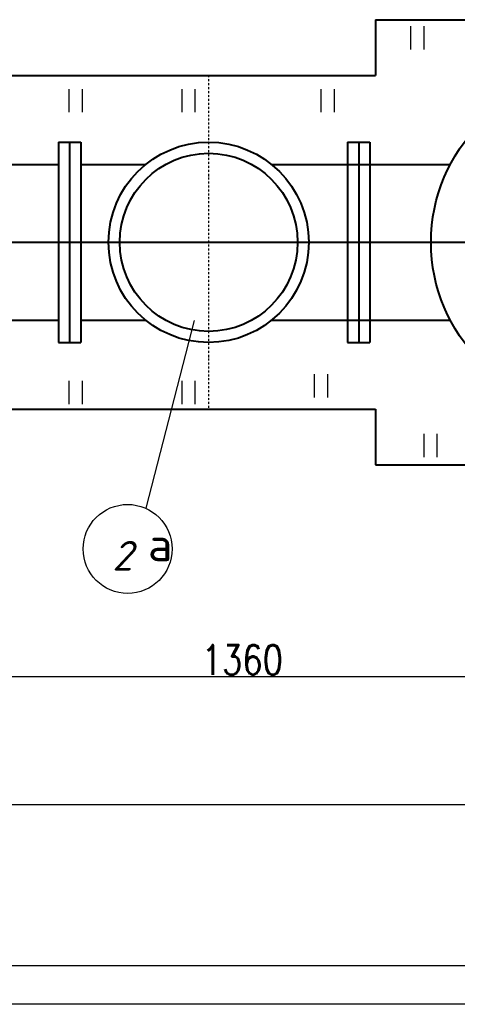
# Model space of a CAD drawing. Header units: millimetres. Extents: x -3143211 to -2549809, y 1060331 to 1394375.
# Tile 15 of 151: x -3048866 to -3043198, y 1076805 to 1089542. Entities that reach past the tile are written whole.
import ezdxf

# ---------------------------------------------------------------- set-up
doc = ezdxf.new("R2010")
doc.units = ezdxf.units.MM
doc.linetypes.add('DASHDOTX2', pattern=[50.8, 25.4, -12.7, 0, -12.7])
for name, color, linetype in [('(002) Рамка', 7, 'Continuous'), ('7', 2, 'Continuous'), ('ABR', 3, 'Continuous'), ('PUMP', 1, 'Continuous'), ('размер', 34, 'Continuous')]:
    doc.layers.add(name, color=color, linetype=linetype)
doc.styles.add('ROMANS', font='romant.shx', dxfattribs={"width": 0.8})
doc.styles.get("Standard").update_dxf_attribs({"font": 'isocpeui.ttf'})
doc.styles.add('STANDART', font='TXT.SHX', dxfattribs={"width": 0.8})

msp = doc.modelspace()

# ---------------------------------------------------------------- linework, layer by layer
at = {"lineweight": 40}
for p, q in [((-3044258.528, 1089541.59191), (-3038498.528, 1089541.59191)), ((-3044258.528, 1089541.59191), (-3044258.528, 1088821.59191)), ((-3052034.528, 1088821.59191), (-3044258.528, 1088821.59191)), ((-3048362.528, 1087957.59191), (-3048362.528, 1085365.59191)), ((-3048362.528, 1087957.59191), (-3048074.528, 1087957.59191)), ((-3048218.528, 1087957.59191), (-3048218.528, 1085365.59191)), ((-3048074.528, 1087957.59191), (-3048074.528, 1085365.59191)), ((-3044618.528, 1087957.59191), (-3044618.528, 1085365.59191)), ((-3044618.528, 1087957.59191), (-3044330.528, 1087957.59191)), ((-3044474.528, 1087957.59191), (-3044474.528, 1085365.59191)), ((-3044330.528, 1087957.59191), (-3044330.528, 1085365.59191)), ((-3050450.528, 1087669.59191), (-3048362.528, 1087669.59191)), ((-3048074.528, 1087669.59191), (-3047233.11501, 1087669.59191)), ((-3045603.94099, 1087669.59191), (-3043288.90388, 1087669.59191)), ((-3052846.83815, 1086661.59191), (-3030492.82448, 1086661.59191)), ((-3050450.528, 1085653.59191), (-3048362.528, 1085653.59191)), ((-3048074.528, 1085653.59191), (-3047233.11501, 1085653.59191)), ((-3045603.94099, 1085653.59191), (-3043288.90388, 1085653.59191)), ((-3048362.528, 1085365.59191), (-3048074.528, 1085365.59191)), ((-3044618.528, 1085365.59191), (-3044330.528, 1085365.59191)), ((-3052034.528, 1084501.59191), (-3044258.528, 1084501.59191)), ((-3044258.528, 1084501.59191), (-3044258.528, 1083781.59191)), ((-3044258.528, 1083781.59191), (-3038498.528, 1083781.59191))]:
    msp.add_line(p, q, dxfattribs=at)
at = {"color": 0}
for p, q in [((-3055296.73173, 1077304.62022), (-2998396.73173, 1077304.62022)), ((-2997896.73173, 1076804.62022), (-3057296.73173, 1076804.62022))]:
    msp.add_line(p, q, dxfattribs=at)
at = {"lineweight": 40}
for centre, radius in [((-3041378.528, 1086661.59191), 2160), ((-3046418.528, 1086661.59191), 1296), ((-3046418.528, 1086661.59191), 1152)]:
    msp.add_circle(centre, radius, dxfattribs=at)
at = {"layer": '7', "color": 188}
for p, q in [((-3043804.64239, 1089458.34271), (-3043804.64239, 1089158.12653)), ((-3043632.88211, 1089458.34271), (-3043632.88211, 1089158.12653)), ((-3048227.47257, 1088643.47014), (-3048227.47257, 1088343.25396)), ((-3048055.7123, 1088643.47014), (-3048055.7123, 1088343.25396)), ((-3046767.5092, 1088643.47014), (-3046767.5092, 1088343.25396)), ((-3046595.74893, 1088643.47014), (-3046595.74893, 1088343.25396)), ((-3044964.02528, 1088643.47014), (-3044964.02528, 1088343.25396)), ((-3044792.26501, 1088643.47014), (-3044792.26501, 1088343.25396)), ((-3045049.90542, 1084955.10062), (-3045049.90542, 1084654.88444)), ((-3044878.14514, 1084955.10062), (-3044878.14514, 1084654.88444)), ((-3048227.47257, 1084869.32466), (-3048227.47257, 1084569.10848)), ((-3048055.7123, 1084869.32466), (-3048055.7123, 1084569.10848)), ((-3046767.5092, 1084869.32466), (-3046767.5092, 1084569.10848)), ((-3046595.74893, 1084869.32466), (-3046595.74893, 1084569.10848)), ((-3043632.88211, 1084183.11633), (-3043632.88211, 1083882.90016)), ((-3043461.12184, 1084183.11633), (-3043461.12184, 1083882.90016))]:
    msp.add_line(p, q, dxfattribs=at)
at = {"layer": 'ABR', "color": 188, "linetype": 'DASHDOTX2'}
msp.add_line((-3046418.528, 1088821.59191), (-3046418.528, 1084501.59191), dxfattribs=at)
at = {"layer": 'PUMP', "color": 188}
msp.add_line((-3046604.79071, 1085650.33787), (-3047232.50948, 1083220.87806), dxfattribs=at)
msp.add_circle((-3047467.54766, 1082695.01395), 576, dxfattribs=at)
at = {"layer": 'размер', "color": 188}
for p, q in [((-3050461.00216, 1081044.32847), (-3041378.528, 1081044.32847)), ((-3050461.00216, 1079390.81165), (-3029282.528, 1079390.81165))]:
    msp.add_line(p, q, dxfattribs=at)

# ---------------------------------------------------------------- texts
at = {"layer": '(002) Рамка', "insert": (-3069699.28716, 1081534.63865), "char_height": 300, "width": 11750.9206449, "attachment_point": 1}
msp.add_mtext('\\pi96.71032;Surxondaryo viloyati “Termiz” EIZning Bandixon tumani filiali \\P\\pi1164.55123;uchun ichimlik suvi inshootini va tarmog’ini qurish.', dxfattribs=at)
at = {"layer": 'PUMP', "color": 188}
msp.add_text('2', height=384, dxfattribs=at).set_placement((-3047667.00375, 1082414.91088))
at = {"layer": 'PUMP', "color": 188, "style": 'ROMANS'}
msp.add_text('а', height=432, dxfattribs=at).set_placement((-3047204.9243, 1082536.88857))
at = {"layer": 'размер', "color": 188, "style": 'STANDART', "width": 0.8}
msp.add_text('1360', height=384, dxfattribs=at).set_placement((-3046509.08022, 1081068.28336))

doc.saveas('drawing.dxf')
